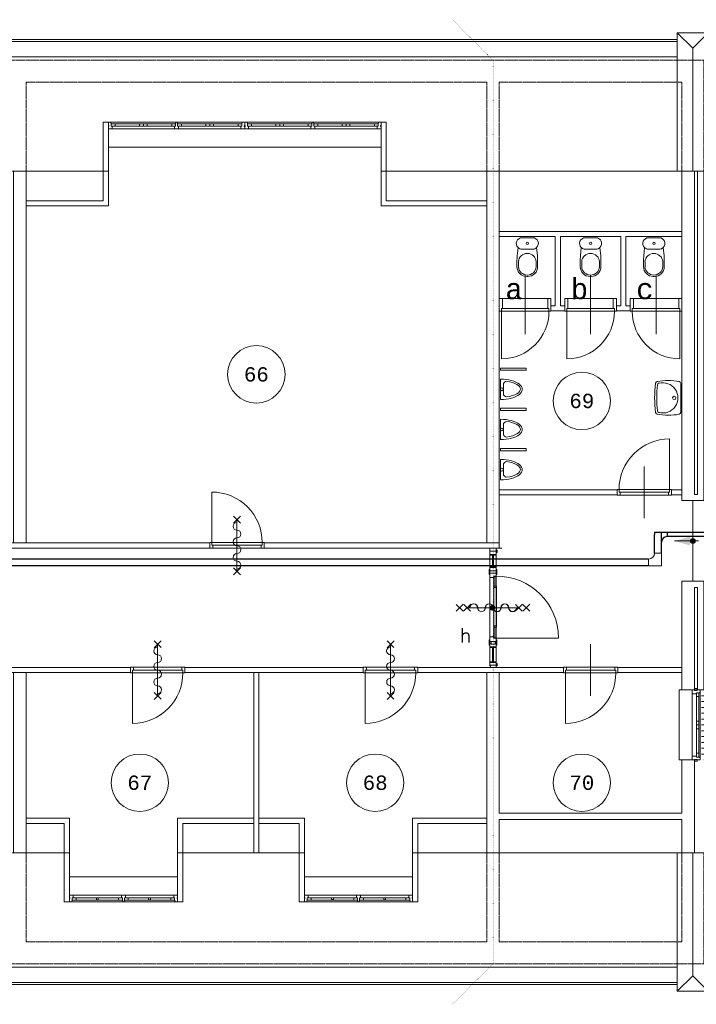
# Model space of a CAD drawing. Header units: millimetres. Extents: x 2723 to 84179, y 13128 to 40654.
# Tile 7 of 9: x 56048 to 67835, y 18567 to 35716. Entities that reach past the tile are written whole.
import ezdxf
from ezdxf.enums import TextEntityAlignment as Align
from ezdxf.xclip import XClip

# ---------------------------------------------------------------- set-up
doc = ezdxf.new("R2010")
doc.units = ezdxf.units.MM
doc.header["$LTSCALE"] = 50
doc.header["$XCLIPFRAME"] = 0
doc.linetypes.add('Xref-2e26$0$DOT', pattern=[0.25, 0, -0.25])
doc.linetypes.add('Xref-2e26$0$HIDDEN', pattern=[0.375, 0.25, -0.125])
doc.layers.get('0').update_dxf_attribs({"linetype": 'CONTINUOUS'})
for name, color, linetype in [('EL6131--_KG', 3, 'CONTINUOUS'), ('Xref', 8, 'CONTINUOUS'), ('Xref-2e26$0$AL$1A---_ALGEMEEN', 8, 'CONTINUOUS'), ('Xref-2e26$0$AM$1A---_ARCERING', 8, 'CONTINUOUS'), ('Xref-2e26$0$AT$1A---_TEKST050', 8, 'CONTINUOUS'), ('Xref-2e26$0$AT$1A---_TEKST070', 8, 'CONTINUOUS')]:
    doc.layers.add(name, color=color, linetype=linetype)
doc.styles.add('Xref-2e26$0$MONOTXT', font='MONOTXT')
doc.styles.add('Xref-2e26$0$ROMANS', font='ROMANS')
pattern_1 = [(45, (0, 0), (-10.6066, 10.6066), [])]
pattern_2 = [(315, (0, 0), (7.07107, 7.07107), [])]

# ---------------------------------------------------------------- blocks, each defined once
blk = doc.blocks.new('Xref-2e26$0$DRPSTD')
at = {"layer": 'Xref-2e26$0$AL$1A---_ALGEMEEN', "color": 0, "linetype": 'Continuous', "lineweight": 0}
blk.add_lwpolyline([(-31.3, 0), (31.3, 0), (33.54, -2.23), (33.54, -47), (16.54, -47), (16.54, -98), (11.04, -98), (11.04, -111.78), (8.82, -114), (-8.74, -114), (-10.96, -111.78), (-10.96, -98), (-16.46, -98), (-16.46, -47), (-33.46, -47), (-33.46, -2.14)], close=True, dxfattribs=at)
blk = doc.blocks.new('*O47')
at = {"layer": 'Xref-2e26$0$AL$1A---_ALGEMEEN', "color": 0, "linetype": 'Continuous', "lineweight": 0}
for p, q in [((-1198.5, 57), (-2330.5, 57)), ((-1831.5, 33), (-2258, 33)), ((-1271, 33), (-1697.5, 33)), ((-44.5, 57), (-1176.5, 57)), ((-677.5, 33), (-1104, 33)), ((-117, 33), (-543.5, 33)), ((44.5, 57), (1176.5, 57)), ((117, 33), (543.5, 33)), ((677.5, 33), (1104, 33)), ((1198.5, 57), (2330.5, 57)), ((1271, 33), (1697.5, 33)), ((1831.5, 33), (2258, 33)), ((-1221, -57), (-2308, -57)), ((-1831.5, -10), (-2258, -10)), ((-1271, -10), (-1697.5, -10)), ((-67, -57), (-1154, -57)), ((-677.5, -10), (-1104, -10)), ((-117, -10), (-543.5, -10)), ((67, -57), (1154, -57)), ((117, -10), (543.5, -10)), ((677.5, -10), (1104, -10)), ((1221, -57), (2308, -57)), ((1271, -10), (1697.5, -10)), ((1831.5, -10), (2258, -10))]:
    blk.add_line(p, q, dxfattribs=at)
for points in [[(-2375, -57), (-2310.15, -57), (-2308, -54.86), (-2308, -10), (-2325, -10), (-2325, 41), (-2330.5, 41), (-2330.5, 54.78), (-2332.72, 57), (-2375, 57), (-2375, 3), (-2366, 3), (-2366, -18), (-2375, -18)], [(-2325, 33), (-2258, 33), (-2258, -10), (-2325, -10)], [(-1831.5, 33), (-1764.5, 33), (-1764.5, -10), (-1831.5, -10)], [(-1697.5, 33), (-1764.5, 33), (-1764.5, -10), (-1697.5, -10)], [(-1204, 33), (-1271, 33), (-1271, -10), (-1204, -10)], [(-1171, 33), (-1104, 33), (-1104, -10), (-1171, -10)], [(-677.5, 33), (-610.5, 33), (-610.5, -10), (-677.5, -10)], [(-543.5, 33), (-610.5, 33), (-610.5, -10), (-543.5, -10)], [(-50, 33), (-117, 33), (-117, -10), (-50, -10)], [(0, -57), (-64.85, -57), (-67, -54.86), (-67, -10), (-50, -10), (-50, 41), (-44.5, 41), (-44.5, 54.78), (-42.28, 57), (0, 57), (0, 3), (-9, 3), (-9, -18), (0, -18)], [(0, -57), (64.85, -57), (67, -54.86), (67, -10), (50, -10), (50, 41), (44.5, 41), (44.5, 54.78), (42.28, 57), (0, 57), (0, 3), (9, 3), (9, -18), (0, -18)], [(50, 33), (117, 33), (117, -10), (50, -10)], [(543.5, 33), (610.5, 33), (610.5, -10), (543.5, -10)], [(677.5, 33), (610.5, 33), (610.5, -10), (677.5, -10)], [(1171, 33), (1104, 33), (1104, -10), (1171, -10)], [(1204, 33), (1271, 33), (1271, -10), (1204, -10)], [(1697.5, 33), (1764.5, 33), (1764.5, -10), (1697.5, -10)], [(1831.5, 33), (1764.5, 33), (1764.5, -10), (1831.5, -10)], [(2325, 33), (2258, 33), (2258, -10), (2325, -10)], [(2375, -57), (2310.15, -57), (2308, -54.86), (2308, -10), (2325, -10), (2325, 41), (2330.5, 41), (2330.5, 54.78), (2332.72, 57), (2375, 57), (2375, 3), (2366, 3), (2366, -18), (2375, -18)]]:
    blk.add_lwpolyline(points, close=True, dxfattribs=at)
at = {"layer": 'Xref-2e26$0$AL$1A---_ALGEMEEN', "color": 0, "linetype": 'Continuous', "lineweight": 0, "yscale": -1}
blk.add_blockref('Xref-2e26$0$DRPSTD', (-1187.54, -57), dxfattribs=at)
at = {"layer": 'Xref-2e26$0$AL$1A---_ALGEMEEN', "color": 0, "linetype": 'Continuous', "lineweight": 0, "rotation": 180}
blk.add_blockref('Xref-2e26$0$DRPSTD', (1187.54, -57), dxfattribs=at)
blk = doc.blocks.new('*O56')
at = {"layer": 'Xref-2e26$0$AL$1A---_ALGEMEEN', "color": 0, "linetype": 'Continuous', "lineweight": 0}
for p, q in [((-34, 57), (-876, 57)), ((-460, 10), (-826, 10)), ((-84, 10), (-449, 10)), ((876, 57), (34, 57)), ((449, 10), (84, 10)), ((826, 10), (460, 10)), ((-11, -57), (-898, -57)), ((-459, -33), (-826, -33)), ((-84, -33), (-450, -33)), ((898, -57), (11, -57)), ((450, -33), (84, -33)), ((826, -33), (459, -33))]:
    blk.add_line(p, q, dxfattribs=at)
for points in [[(-942, 57), (-878, 57), (-876, 55), (-876, 10), (-892, 10), (-892, -41), (-898, -41), (-898, -55), (-900, -57), (-942, -57), (-942, -3), (-934, -3), (-934, 18), (-942, 18)], [(-892, -33), (-826, -33), (-826, 10), (-892, 10)], [(-16, -33), (-84, -33), (-84, 10), (-16, 10)], [(16, -33), (84, -33), (84, 10), (16, 10)], [(892, -33), (826, -33), (826, 10), (892, 10)], [(942, 57), (878, 57), (876, 55), (876, 10), (892, 10), (892, -41), (898, -41), (898, -55), (900, -57), (942, -57), (942, -3), (934, -3), (934, 18), (942, 18)]]:
    blk.add_lwpolyline(points, close=True, dxfattribs=at)
for points in [[(-450, -33), (-459, -33), (-459, -30, -0.397174), (-465, -25), (-465, -22, 0.406754), (-470, -17), (-470, 2), (-460, 10), (-449, 10), (-439, 2), (-439, -17, 0.406754), (-444, -22), (-444, -25, -0.397174), (-450, -30), (-450, -33)], [(450, -33), (459, -33), (459, -30, 0.397174), (464, -25), (464, -22, -0.406754), (470, -17), (470, 2), (460, 10), (449, 10), (439, 2), (439, -17, -0.406754), (444, -22), (444, -25, 0.397174), (450, -30), (450, -33)]]:
    blk.add_lwpolyline(points, format="xyb", dxfattribs=at)
blk.add_blockref('Xref-2e26$0$DRPSTD', (0, 57), dxfattribs=at)
blk = doc.blocks.new('*O57')
at = {"layer": 'Xref-2e26$0$AL$1A---_ALGEMEEN', "color": 0, "linetype": 'Continuous', "lineweight": 0}
for p, q in [((-34, 57), (-876, 57)), ((-460, 10), (-826, 10)), ((-84, 10), (-449, 10)), ((876, 57), (34, 57)), ((449, 10), (84, 10)), ((826, 10), (460, 10)), ((-11, -57), (-898, -57)), ((-459, -33), (-826, -33)), ((-84, -33), (-450, -33)), ((898, -57), (11, -57)), ((450, -33), (84, -33)), ((826, -33), (459, -33))]:
    blk.add_line(p, q, dxfattribs=at)
for points in [[(-942, 57), (-878, 57), (-876, 55), (-876, 10), (-892, 10), (-892, -41), (-898, -41), (-898, -55), (-900, -57), (-942, -57), (-942, -3), (-934, -3), (-934, 18), (-942, 18)], [(-892, -33), (-826, -33), (-826, 10), (-892, 10)], [(-16, -33), (-84, -33), (-84, 10), (-16, 10)], [(16, -33), (84, -33), (84, 10), (16, 10)], [(892, -33), (826, -33), (826, 10), (892, 10)], [(942, 57), (878, 57), (876, 55), (876, 10), (892, 10), (892, -41), (898, -41), (898, -55), (900, -57), (942, -57), (942, -3), (934, -3), (934, 18), (942, 18)]]:
    blk.add_lwpolyline(points, close=True, dxfattribs=at)
for points in [[(-450, -33), (-459, -33), (-459, -30, -0.397174), (-465, -25), (-465, -22, 0.406754), (-470, -17), (-470, 2), (-460, 10), (-449, 10), (-439, 2), (-439, -17, 0.406754), (-445, -22), (-445, -25, -0.397174), (-450, -30), (-450, -33)], [(450, -33), (459, -33), (459, -30, 0.397174), (464, -25), (464, -22, -0.406754), (470, -17), (470, 2), (460, 10), (449, 10), (439, 2), (439, -17, -0.406754), (444, -22), (444, -25, 0.397174), (450, -30), (450, -33)]]:
    blk.add_lwpolyline(points, format="xyb", dxfattribs=at)
blk.add_blockref('Xref-2e26$0$DRPSTD', (0, 57), dxfattribs=at)
blk = doc.blocks.new('Xref-2e26$0$ED0881')
at = {"layer": 'Xref-2e26$0$AL$1A---_ALGEMEEN', "color": 0, "linetype": 'Continuous', "lineweight": 0}
for p, q in [((475, -400), (475, 500)), ((915, 0), (35, 0)), ((55, 100), (895, 100)), ((55, 45), (895, 45))]:
    blk.add_line(p, q, dxfattribs=at)
for points in [[(55, 100), (0, 100), (0, 0), (35, 0), (35, 45), (55, 45), (55, 100)], [(950, 0), (915, 0), (915, 45), (895, 45), (895, 100), (950, 100), (950, 0)]]:
    blk.add_lwpolyline(points, close=True, dxfattribs=at)
blk.add_lwpolyline([(35, 0), (35, -880, 0.414214), (915, 0)], format="xyb", dxfattribs=at)
blk = doc.blocks.new('*O58')
at = {"layer": 'Xref-2e26$0$AL$1A---_ALGEMEEN', "color": 0, "linetype": 'Continuous', "lineweight": 0}
for p, q in [((-9, 543), (-9, -543)), ((130, 565.5), (130, -565.5)), ((63, 493), (63, 67)), ((106, 493), (106, 67)), ((240, 508.33), (150, 508.33)), ((240, 406.66), (150, 406.66)), ((240, 305), (150, 305)), ((240, 203.33), (150, 203.33)), ((240, 101.66), (150, 101.66)), ((240, 0), (150, 0)), ((63, -67), (63, -493)), ((106, -67), (106, -493)), ((240, -101.66), (150, -101.66)), ((240, -203.33), (150, -203.33)), ((240, -305), (150, -305)), ((240, -406.66), (150, -406.66)), ((240, -508.33), (150, -508.33))]:
    blk.add_line(p, q, dxfattribs=at)
for points in [[(-190, 610), (-240, 610), (-240, -610), (-190, -610)], [(190, 610), (240, 610), (240, -610), (190, -610)]]:
    blk.add_lwpolyline(points, dxfattribs=at)
for points in [[(-9, 610), (-9, 545.15), (-6.86, 543), (63, 543), (63, 560), (114, 560), (114, 565.5), (127.78, 565.5), (130, 567.72), (130, 610), (76, 610), (76, 601), (60, 601), (60, 610), (46, 610), (46, 601), (30, 601), (30, 610)], [(30, 635), (30, 601), (46, 601), (46, 610), (60, 610), (60, 601), (76, 601), (76, 635)], [(106, 560), (106, 493), (63, 493), (63, 560)], [(106, 67), (106, 0), (63, 0), (63, 67)], [(106, -67), (106, 0), (63, 0), (63, -67)], [(106, -560), (106, -493), (63, -493), (63, -560)], [(-9, -610), (-9, -545.15), (-6.86, -543), (63, -543), (63, -560), (114, -560), (114, -565.5), (127.78, -565.5), (130, -567.72), (130, -610), (76, -610), (76, -601), (60, -601), (60, -610), (46, -610), (46, -601), (30, -601), (30, -610)], [(30, -635), (30, -601), (46, -601), (46, -610), (60, -610), (60, -601), (76, -601), (76, -635)]]:
    blk.add_lwpolyline(points, close=True, dxfattribs=at)
blk = doc.blocks.new('Xref-2e26$0$ED0831')
at = {"layer": 'Xref-2e26$0$AL$1A---_ALGEMEEN', "color": 0, "linetype": 'Continuous', "lineweight": 0}
for p, q in [((450, -400), (450, 620)), ((0, 0), (0, 220)), ((0, 220), (55, 220)), ((55, 220), (845, 220)), ((55, 220), (55, 45)), ((900, 220), (845, 220)), ((845, 220), (845, 45)), ((900, 0), (900, 220)), ((35, 0), (0, 0)), ((55, 45), (35, 45)), ((35, 45), (35, 0)), ((35, 0), (35, -830)), ((865, 0), (35, 0)), ((55, 45), (845, 45)), ((845, 45), (865, 45)), ((865, 45), (865, 0)), ((865, 0), (900, 0))]:
    blk.add_line(p, q, dxfattribs=at)
blk.add_arc((35, 0), 830, 270, 360, dxfattribs=at)
blk = doc.blocks.new('Xref-2e26$0$CLOS02')
at = {"layer": 'Xref-2e26$0$AL$1A---_ALGEMEEN', "color": 0, "linetype": 'Continuous', "lineweight": 0}
for p, q in [((-92, -220), (92, -220)), ((-155, -528), (-155, -436)), ((155, -528), (155, -436)), ((-1, -670), (1, -670))]:
    blk.add_line(p, q, dxfattribs=at)
blk.add_lwpolyline([(-176, -338), (-162, -192, -0.674333), (-92, -20), (92, -20, -0.674333), (162, -192), (176, -338, -0.023285), (180, -431), (180, -525, -0.414214), (10, -695), (-10, -695, -0.414214), (-180, -525), (-180, -431, -0.023285), (-176, -338)], format="xyb", dxfattribs=at)
blk.add_circle((0, -120), 20, dxfattribs=at)
for centre, radius, start, end in [((-92, -120), 100, 225.9727, 270), ((0, -450), 156, 4.9264, 175.0736), ((92, -120), 100, 270, 314.0273), ((0, -514), 156, 184.9259, 355.0741)]:
    blk.add_arc(centre, radius, start, end, dxfattribs=at)
blk = doc.blocks.new('Xref-2e26$0$URIN03')
at = {"layer": 'Xref-2e26$0$AL$1A---_ALGEMEEN', "color": 0, "linetype": 'Continuous', "lineweight": 0}
for p, q in [((-177, -50), (-178, -50)), ((178, -50), (177, -50))]:
    blk.add_line(p, q, dxfattribs=at)
blk.add_lwpolyline([(-178, -20), (178, -20)], dxfattribs=at)
for points in [[(7, -70), (-72, -70, 0.414214), (-132, -130), (-132, -133)], [(0, -70), (80, -70, -0.414214), (140, -130), (140, -133)]]:
    blk.add_lwpolyline(points, format="xyb", dxfattribs=at)
blk.add_circle((0, -45), 25, dxfattribs=at)
for centre, major_axis, ratio, start_param, end_param in [((0, -20), (0, -380), 0.467105, 4.712389, 7.853982), ((7, -20), (0, -350), 0.421429, 5.041111, 6.283185), ((0, -20), (0, -350), 0.421429, 0, 1.242074)]:
    blk.add_ellipse(centre, major_axis=major_axis, ratio=ratio, start_param=start_param, end_param=end_param, dxfattribs=at)
blk = doc.blocks.new('Xref-2e26$0$WT01')
at = {"layer": 'Xref-2e26$0$AL$1A---_ALGEMEEN', "color": 0, "linetype": 'Continuous', "lineweight": 0}
blk.add_line((-253, -20), (253, -20), dxfattribs=at)
blk.add_circle((0, -133), 28.1, dxfattribs=at)
for centre, radius, start, end in [((766, -236), 1068, 169.7983, 190.5514), ((-253, -53), 33, 90, 169.9973), ((0, -332), 263, 344.8667, 195.1333), ((253, -53), 33, 10.0027, 90), ((-766, -236), 1068, 349.4486, 10.2017), ((-252, -426), 33, 190.3455, 263.1425), ((0, 1669), 2144, 263.1425, 276.8575), ((-222, -392), 33, 195.1333, 263.9582), ((0, 1707), 2144, 263.9582, 276.0418), ((222, -392), 33, 276.0418, 344.8667), ((252, -426), 33, 276.8575, 349.6545)]:
    blk.add_arc(centre, radius, start, end, dxfattribs=at)
blk = doc.blocks.new('*O77')
at = {"layer": 'Xref-2e26$0$AL$1A---_ALGEMEEN', "color": 0, "linetype": 'Continuous', "lineweight": 0}
for p in [(0, 1205), (-270, -1205), (270, -1205)]:
    blk.add_line(p, (0, -935), dxfattribs=at)
blk.add_lwpolyline([(270, 1205), (-270, 1205), (-270, -1205), (270, -1205)], close=True, dxfattribs=at)
blk = doc.blocks.new('*O80')
at = {"layer": 'Xref-2e26$0$AL$1A---_ALGEMEEN', "color": 0, "linetype": 'Continuous', "lineweight": 0}
for p in [(-270, 1205), (270, 1205), (0, -1205)]:
    blk.add_line(p, (0, 935), dxfattribs=at)
blk.add_lwpolyline([(270, -1205), (-270, -1205), (-270, 1205), (270, 1205)], close=True, dxfattribs=at)
blk = doc.blocks.new('Xref-2e26$0$BRW60')
at = {"layer": 'Xref-2e26$0$AL$1A---_ALGEMEEN', "color": 0, "linetype": 'Continuous', "lineweight": 0}
for p, q in [((-61.42, 393.58), (61.43, 516.42)), ((59.19, 395.81), (-59.19, 514.19)), ((-61.42, -506.42), (61.43, -383.58)), ((59.19, -504.19), (-59.19, -385.81))]:
    blk.add_line(p, q, dxfattribs=at)
blk = doc.blocks.new('*O131')
at = {"layer": 'Xref-2e26$0$AL$1A---_ALGEMEEN', "color": 0, "linetype": 'Continuous', "lineweight": 0}
blk.add_lwpolyline([(0, -407, 1), (0, -271, -1), (0, -136, 1), (0, 0, -1), (0, 136, 1), (0, 271, -1), (0, 407)], format="xyb", dxfattribs=at)
blk = doc.blocks.new('Xref-2e26$0$BRW00')
at = {"layer": 'Xref-2e26$0$AL$1A---_ALGEMEEN', "color": 0, "linetype": 'Continuous', "lineweight": 0}
blk.add_blockref('*O131', (0, 0), dxfattribs=at)
blk = doc.blocks.new('*O143')
at = {"layer": 'Xref-2e26$0$AL$1A---_ALGEMEEN', "color": 0, "linetype": 'Continuous', "lineweight": 0}
blk.add_line((0, 450), (0, -450), dxfattribs=at)
for name in ['Xref-2e26$0$BRW00', 'Xref-2e26$0$BRW60']:
    blk.add_blockref(name, (0, -5), dxfattribs=at)
blk = doc.blocks.new('*O144')
at = {"layer": 'Xref-2e26$0$AL$1A---_ALGEMEEN', "color": 0, "linetype": 'Continuous', "lineweight": 0}
blk.add_line((0, 450), (0, -450), dxfattribs=at)
for name in ['Xref-2e26$0$BRW00', 'Xref-2e26$0$BRW60']:
    blk.add_blockref(name, (0, -5), dxfattribs=at)
blk = doc.blocks.new('*O145')
at = {"layer": 'Xref-2e26$0$AL$1A---_ALGEMEEN', "color": 0, "linetype": 'Continuous', "lineweight": 0}
blk.add_line((0, 450), (0, -450), dxfattribs=at)
for name in ['Xref-2e26$0$BRW00', 'Xref-2e26$0$BRW60']:
    blk.add_blockref(name, (0, -5), dxfattribs=at)
blk = doc.blocks.new('*O154')
at = {"layer": 'Xref-2e26$0$AL$1A---_ALGEMEEN', "color": 0, "linetype": 'Continuous', "lineweight": 0}
for p, q in [((-518.58, 61.43), (-641.42, -61.42)), ((-520.81, -59.18), (-639.19, 59.2)), ((-388.58, 61.43), (-511.42, -61.42)), ((-390.81, -59.18), (-509.19, 59.2)), ((-450, 0.01), (450, 0.01)), ((511.42, 61.43), (388.58, -61.42)), ((509.19, -59.18), (390.81, 59.2)), ((641.42, 61.43), (518.58, -61.42)), ((639.19, -59.18), (520.81, 59.2))]:
    blk.add_line(p, q, dxfattribs=at)
at = {"layer": 'Xref-2e26$0$AL$1A---_ALGEMEEN', "color": 0, "linetype": 'Continuous', "lineweight": 0, "yscale": -1, "rotation": 270}
blk.add_blockref('Xref-2e26$0$BRW00', (5, 0.01), dxfattribs=at)
blk = doc.blocks.new('*O153')
at = {"layer": 'Xref-2e26$0$AM$1A---_ARCERING', "linetype": 'Continuous', "lineweight": 0}
h = blk.add_hatch(dxfattribs=at)
h.set_pattern_fill('_USER', color=256, scale=15, angle=45, style=0, pattern_type=0)
h.set_pattern_definition(pattern_1)
edge = h.paths.add_edge_path()
edge.add_arc((-260, 0), 42.4, 0, 360)
h.dxf.unprotected_set("ltscale", 0)
h = blk.add_hatch(dxfattribs=at)
h.set_pattern_fill('_USER', color=256, scale=15, angle=45, style=0, pattern_type=0)
h.set_pattern_definition(pattern_1)
edge = h.paths.add_edge_path()
edge.add_arc((-260, 0), 42.4, 0, 360)
h.dxf.unprotected_set("ltscale", 0)
h = blk.add_hatch(dxfattribs=at)
h.set_pattern_fill('_USER', color=256, scale=10, angle=315, style=0, pattern_type=0)
h.set_pattern_definition(pattern_2)
edge = h.paths.add_edge_path()
edge.add_arc((-260, 0), 42.4, 0, 360)
h.dxf.unprotected_set("ltscale", 0)
h = blk.add_hatch(dxfattribs=at)
h.set_pattern_fill('_USER', color=256, scale=10, angle=315, style=0, pattern_type=0)
h.set_pattern_definition(pattern_2)
edge = h.paths.add_edge_path()
edge.add_arc((-260, 0), 42.4, 0, 360)
h.dxf.unprotected_set("ltscale", 0)
at = {"layer": 'Xref-2e26$0$AL$1A---_ALGEMEEN', "color": 0, "linetype": 'Continuous', "lineweight": 0}
for p, q in [((-100.01, 1040), (-387.48, 1040)), ((-307.75, -954), (-307.75, 928)), ((-193.75, -954), (-193.75, 928)), ((-307.75, -506), (-307.75, 524)), ((-237.25, -317.25), (-237.25, 354)), ((-192.25, -317.25), (-192.25, 354)), ((-700.75, 0), (199.25, 0)), ((888.57, -530), (-194.75, -530)), ((-100.01, -1040), (-387.48, -1040))]:
    blk.add_line(p, q, dxfattribs=at)
for points in [[(-215.75, 984), (-193.75, 984), (-193.75, 1040), (-307.75, 1040), (-307.75, 984), (-285.75, 984)], [(-234.75, 374), (-234.75, 548), (-194.75, 548), (-194.75, 374)], [(-229.75, 374), (-229.75, 543), (-199.75, 543), (-199.75, 374)], [(-194.75, -337.25), (-194.75, -530), (-234.75, -530), (-234.75, -337.25)], [(-199.75, -337.25), (-199.75, -525), (-229.75, -525), (-229.75, -337.25)], [(-215.75, -626), (-193.75, -626), (-193.75, -682), (-307.75, -682), (-307.75, -626), (-285.75, -626)]]:
    blk.add_lwpolyline(points, dxfattribs=at)
for points in [[(-193.75, 928), (-307.75, 928), (-307.75, 984), (-292.75, 984), (-292.75, 984), (-193.75, 984)], [(-193.75, 700), (-307.75, 700), (-307.75, 644), (-292.75, 644), (-292.75, 644), (-193.75, 644)], [(-307.75, 524), (-307.75, 604), (-193.75, 604), (-193.75, 549), (-235.75, 549), (-235.75, 524)], [(-307.75, -506), (-307.75, -586), (-193.75, -586), (-193.75, -531), (-235.75, -531), (-235.75, -506)]]:
    blk.add_lwpolyline(points, close=True, dxfattribs=at).dxf.unprotected_set("ltscale", 0)
for points in [[(-292.75, 928), (-257.75, 928), (-257.75, 913), (-266.75, 913), (-292.75, 918)], [(-243.75, 700), (-243.75, 928), (-257.75, 928), (-257.75, 700)], [(-208.75, 928), (-243.75, 928), (-243.75, 913), (-234.75, 913), (-208.75, 918)], [(-193.75, 1004), (-193.75, 964), (-178.75, 964), (-178.75, 1004)], [(-292.75, 700), (-257.75, 700), (-257.75, 715), (-266.75, 715), (-292.75, 710)], [(-208.75, 700), (-243.75, 700), (-243.75, 715), (-234.75, 715), (-208.75, 710)], [(-307.75, 574), (-307.75, 644), (-307.75, 674), (-319.75, 668), (-319.75, 580)], [(-193.75, 574), (-193.75, 644), (-193.75, 674), (-181.75, 668), (-181.75, 580)], [(-192.25, 354), (-192.25, 374), (-237.25, 374), (-237.25, 354)], [(-192.25, -337.25), (-192.25, -317.25), (-237.25, -317.25), (-237.25, -337.25)], [(-307.75, -556), (-307.75, -626), (-307.75, -656), (-319.75, -650), (-319.75, -562)], [(-292.75, -682), (-257.75, -682), (-257.75, -697), (-266.75, -697), (-292.75, -692)], [(-285.75, -636), (-285.75, -586), (-215.75, -586), (-215.75, -636)], [(-243.75, -954), (-243.75, -682), (-257.75, -682), (-257.75, -954)], [(-208.75, -682), (-243.75, -682), (-243.75, -697), (-234.75, -697), (-208.75, -692)], [(-193.75, -556), (-193.75, -626), (-193.75, -656), (-181.75, -650), (-181.75, -562)], [(-193.75, -954), (-307.75, -954), (-307.75, -1010), (-292.75, -1010), (-292.75, -1000), (-193.75, -1000)], [(-292.75, -954), (-257.75, -954), (-257.75, -939), (-266.75, -939), (-292.75, -944)], [(-292.75, -1040), (-292.75, -1000), (-193.75, -1000), (-193.75, -1040)], [(-208.75, -954), (-243.75, -954), (-243.75, -939), (-234.75, -939), (-208.75, -944)], [(-193.75, -1014), (-193.75, -974), (-178.75, -974), (-178.75, -1014)]]:
    blk.add_lwpolyline(points, close=True, dxfattribs=at)
blk.add_arc((-186.69, -530.85), 1078.88, 0.428044, 90.428044, dxfattribs=at)
blk.add_blockref('*O154', (-250.75, -0.01), dxfattribs=at)
at = {"layer": 'Xref-2e26$0$AL$1A---_ALGEMEEN', "color": 0, "linetype": 'Continuous', "lineweight": 0, "yscale": -1, "rotation": 90}
blk.add_blockref('Xref-2e26$0$BRW00', (-250.75, 0), dxfattribs=at)
blk = doc.blocks.new('Xref-2e26')
at = {"layer": 'Xref-2e26$0$AM$1A---_ARCERING', "linetype": 'Continuous', "lineweight": 0}
h = blk.add_hatch(color=256, dxfattribs=at)
edge = h.paths.add_edge_path()
edge.add_arc((143812.42, 93804.23), 42.4, 0, 360)
at = {"layer": 'Xref-2e26$0$AL$1A---_ALGEMEEN', "linetype": 'Continuous', "lineweight": 0}
for p, q in [((96027.42, 102536.73), (143542.42, 102536.73)), ((96027.42, 102506.73), (143542.42, 102506.73)), ((96027.42, 102236.73), (143542.42, 102236.73)), ((133632.42, 100662.73), (138382.42, 100662.73)), ((133542.42, 100246.73), (130362.42, 100246.73)), ((138472.42, 100246.73), (143542.42, 100246.73)), ((143812.42, 94506.73), (143812.42, 93101.73)), ((143912.42, 93804.23), (143492.42, 93804.23)), ((132862.42, 88371.73), (130852.42, 88371.73)), ((136957.42, 88371.73), (134927.42, 88371.73)), ((139022.42, 88371.73), (143542.42, 88371.73)), ((132952.42, 87955.73), (134837.42, 87955.73)), ((138932.42, 87955.73), (137047.42, 87955.73)), ((96027.42, 86381.73), (143542.42, 86381.73)), ((96027.42, 86111.73), (143542.42, 86111.73)), ((96027.42, 86081.73), (143542.42, 86081.73))]:
    blk.add_line(p, q, dxfattribs=at)
at = {"layer": 'Xref-2e26$0$AL$1A---_ALGEMEEN', "linetype": 'Xref-2e26$0$DOT', "lineweight": 0}
blk.add_lwpolyline([(139625.31, 85734.62), (140332.42, 86441.73), (140332.42, 102176.73), (139625.31, 102883.84)], dxfattribs=at)
at = {"layer": 'Xref-2e26$0$AL$1A---_ALGEMEEN', "linetype": 'Xref-2e26$0$HIDDEN', "lineweight": 0}
for points in [[(95567.42, 100246.73), (95567.42, 102176.73), (144002.42, 102176.73), (144002.42, 100246.73)], [(132197.42, 100246.73), (132197.42, 101796.73), (140222.42, 101796.73), (140222.42, 100246.73)], [(140442.42, 100246.73), (140442.42, 101796.73), (143622.42, 101796.73), (143622.42, 100246.73)], [(95567.42, 88371.73), (95567.42, 86441.73), (144002.42, 86441.73), (144002.42, 88371.73)], [(132197.42, 88371.73), (132197.42, 86821.73), (140222.42, 86821.73), (140222.42, 88371.73)], [(140442.42, 88371.73), (140442.42, 86821.73), (143622.42, 86821.73), (143622.42, 88371.73)]]:
    blk.add_lwpolyline(points, dxfattribs=at)
at = {"layer": 'Xref-2e26$0$AL$1A---_ALGEMEEN', "linetype": 'Continuous', "lineweight": 0}
for points in [[(133542.42, 100246.73), (133632.42, 100246.73), (133632.42, 101096.73), (133542.42, 101096.73)], [(138382.42, 100246.73), (138472.42, 100246.73), (138472.42, 101096.73), (138382.42, 101096.73)], [(131977.42, 93771.73), (132197.42, 93771.73), (132197.42, 100246.73), (131977.42, 100246.73)], [(133542.42, 100246.73), (133632.42, 100246.73), (133632.42, 99641.73), (132197.42, 99641.73), (132197.42, 99731.73), (133542.42, 99731.73)], [(138472.42, 100246.73), (138382.42, 100246.73), (138382.42, 99641.73), (140222.42, 99641.73), (140222.42, 99731.73), (138472.42, 99731.73)], [(140222.42, 93771.73), (140442.42, 93771.73), (140442.42, 100246.73), (140222.42, 100246.73)], [(143622.42, 94506.73), (144002.42, 94506.73), (144002.42, 100246.73), (143892.42, 100246.73), (143892.42, 94616.73), (143842.42, 94616.73), (143842.42, 100246.73), (143622.42, 100246.73)], [(140442.42, 99196.73), (143622.42, 99196.73), (143622.42, 99106.73), (142647.42, 99106.73), (142647.42, 97901.73), (142722.42, 97901.73), (142722.42, 97811.73), (142482.42, 97811.73), (142482.42, 97901.73), (142557.42, 97901.73), (142557.42, 99106.73), (141507.42, 99106.73), (141507.42, 97901.73), (141582.42, 97901.73), (141582.42, 97811.73), (141342.42, 97811.73), (141342.42, 97901.73), (141417.42, 97901.73), (141417.42, 99106.73), (140442.42, 99106.73)], [(140462.42, 96776.73), (140912.42, 96776.73), (140912.42, 96816.73), (140462.42, 96816.73)], [(140462.42, 96076.73), (140912.42, 96076.73), (140912.42, 96116.73), (140462.42, 96116.73)], [(140462.42, 95376.73), (140912.42, 95376.73), (140912.42, 95416.73), (140462.42, 95416.73)], [(140442.42, 94606.73), (142492.42, 94606.73), (142492.42, 94696.73), (140442.42, 94696.73)], [(143622.42, 94696.73), (143442.42, 94696.73), (143442.42, 94606.73), (143622.42, 94606.73)], [(135397.42, 93681.73), (128102.42, 93681.73), (128102.42, 93771.73), (135397.42, 93771.73)], [(136347.42, 93681.73), (140442.42, 93681.73), (140442.42, 93771.73), (136347.42, 93771.73)], [(143622.42, 93101.73), (144002.42, 93101.73), (144002.42, 91211.73), (143892.42, 91211.73), (143892.42, 92991.73), (143842.42, 92991.73), (143842.42, 91211.73), (143622.42, 91211.73)], [(134015.42, 91511.73), (130777.42, 91511.73), (130777.42, 91601.73), (134015.42, 91601.73)], [(138072.42, 91511.73), (134965.42, 91511.73), (134965.42, 91601.73), (138072.42, 91601.73)], [(139022.42, 91511.73), (141557.42, 91511.73), (141557.42, 91601.73), (139022.42, 91601.73)], [(143622.42, 91511.73), (142507.42, 91511.73), (142507.42, 91601.73), (143622.42, 91601.73)], [(131977.42, 91511.73), (132197.42, 91511.73), (132197.42, 88371.73), (131977.42, 88371.73)], [(136255.42, 88371.73), (136165.42, 88371.73), (136165.42, 91511.73), (136255.42, 91511.73)], [(143842.42, 88371.73), (143622.42, 88371.73), (143622.42, 88951.73), (140442.42, 88951.73), (140442.42, 88371.73), (140222.42, 88371.73), (140222.42, 91511.73), (140442.42, 91511.73), (140442.42, 89061.73), (143622.42, 89061.73), (143622.42, 89991.73), (143842.42, 89991.73)], [(132862.42, 88371.73), (132952.42, 88371.73), (132952.42, 88976.73), (132197.42, 88976.73), (132197.42, 88886.73), (132862.42, 88886.73)], [(134927.42, 88371.73), (134837.42, 88371.73), (134837.42, 88976.73), (136165.42, 88976.73), (136165.42, 88886.73), (134927.42, 88886.73)], [(136957.42, 88371.73), (137047.42, 88371.73), (137047.42, 88976.73), (136255.42, 88976.73), (136255.42, 88886.73), (136957.42, 88886.73)], [(139022.42, 88371.73), (138932.42, 88371.73), (138932.42, 88976.73), (140222.42, 88976.73), (140222.42, 88886.73), (139022.42, 88886.73)], [(132862.42, 88371.73), (132952.42, 88371.73), (132952.42, 87521.73), (132862.42, 87521.73)], [(134837.42, 88371.73), (134927.42, 88371.73), (134927.42, 87521.73), (134837.42, 87521.73)], [(136957.42, 88371.73), (137047.42, 88371.73), (137047.42, 87521.73), (136957.42, 87521.73)], [(138932.42, 88371.73), (139022.42, 88371.73), (139022.42, 87521.73), (138932.42, 87521.73)]]:
    blk.add_lwpolyline(points, close=True, dxfattribs=at)
for centre, radius in [((136209.92629, 96706.72316), 500), ((141879.9444, 96244.25544), 500), ((143812.42, 93804.23), 42.4), ((134179.94433, 89594.24997), 500), ((138279.94177, 89594.25365), 500), ((141879.9452, 89594.25405), 500)]:
    blk.add_circle(centre, radius, dxfattribs=at)
blk.add_solid([(143762.42, 93881.18), (143492.42, 93804.23), (143762.42, 93727.28)], dxfattribs=at)
for name, p in [('*O80', (143812.42, 101451.73)), ('*O47', (136007.42, 101039.73)), ('Xref-2e26$0$CLOS02', (140929.92, 99106.73)), ('Xref-2e26$0$ED0831', (140442.42, 97806.73)), ('Xref-2e26$0$ED0831', (141582.42, 97806.73)), ('*O143', (135872.42, 93726.73)), ('*O153', (140583.17, 92641.73)), ('Xref-2e26$0$ED0881', (134015.42, 91506.73)), ('*O144', (134490.42, 91556.73)), ('Xref-2e26$0$ED0881', (138072.42, 91506.73)), ('*O145', (138547.42, 91556.73)), ('Xref-2e26$0$ED0881', (141557.42, 91506.73)), ('*O58', (143812.42, 90601.73)), ('*O77', (143812.42, 87166.73)), ('*O56', (133894.92, 87578.73)), ('*O57', (137989.92, 87578.73))]:
    blk.add_blockref(name, p, dxfattribs=at)
at = {"layer": 'Xref-2e26$0$AL$1A---_ALGEMEEN', "linetype": 'Continuous', "lineweight": 0, "yscale": -1}
for name, p, rotation in [('Xref-2e26$0$CLOS02', (142032.42, 99106.73), 180), ('Xref-2e26$0$CLOS02', (143134.92, 99106.73), 180), ('Xref-2e26$0$ED0831', (143622.42, 97806.73), 180), ('Xref-2e26$0$WT01', (143622.42, 96296.73), 90)]:
    blk.add_blockref(name, p, dxfattribs=dict(at, rotation=rotation))
at = {"layer": 'Xref-2e26$0$AL$1A---_ALGEMEEN', "linetype": 'Continuous', "lineweight": 0}
for name, p, rotation in [('Xref-2e26$0$URIN03', (140442.42, 96446.73), 90), ('Xref-2e26$0$URIN03', (140442.42, 95746.73), 90), ('Xref-2e26$0$ED0881', (143442.42, 94701.73), 180), ('Xref-2e26$0$URIN03', (140442.42, 95046.73), 90)]:
    blk.add_blockref(name, p, dxfattribs=dict(at, rotation=rotation))
at = {"layer": 'Xref-2e26$0$AL$1A---_ALGEMEEN', "linetype": 'Continuous', "lineweight": 0, "yscale": -1}
blk.add_blockref('Xref-2e26$0$ED0881', (135397.42, 93776.73), dxfattribs=at)
at = {"layer": 'Xref-2e26$0$AT$1A---_TEKST050', "linetype": 'Continuous', "lineweight": 0, "style": 'Xref-2e26$0$MONOTXT'}
for s, p in [('66', (136209.9, 96706.71)), ('69', (141879.92, 96244.23)), ('67', (134179.92, 89594.23)), ('68', (138279.92, 89594.23)), ('70', (141879.92, 89594.23))]:
    blk.add_text(s, height=250.00002, dxfattribs=at).set_placement(p, align=Align.MIDDLE)
at = {"layer": 'Xref-2e26$0$AT$1A---_TEKST050', "linetype": 'Continuous', "lineweight": 0, "style": 'Xref-2e26$0$ROMANS'}
blk.add_text('h', height=250.00002, dxfattribs=at).set_placement((139750.61, 92162.98), align=Align.MIDDLE_LEFT)
at = {"layer": 'Xref-2e26$0$AT$1A---_TEKST070', "linetype": 'Continuous', "lineweight": 0, "style": 'Xref-2e26$0$MONOTXT'}
for s, p in [('a', (140546.21, 98190.84)), ('b', (141686.21, 98190.84)), ('c', (142826.21, 98190.84))]:
    blk.add_text(s, height=349.99998, dxfattribs=at).set_placement(p, align=Align.MIDDLE_LEFT)
blk = doc.blocks.new('E-GK-GTC-783C')
at = {"color": 0, "linetype": 'Continuous'}
for p, q in [((-0.5, 60), (0.5, 60)), ((-0.5, -60), (0.5, -60))]:
    blk.add_line(p, q, dxfattribs=at)
blk = doc.blocks.new('E-GK-GTC-463C')
at = {"color": 0, "linetype": 'Continuous'}
for p, q in [((-0.5, 35), (0.5, 35)), ((-0.5, -35), (0.5, -35))]:
    blk.add_line(p, q, dxfattribs=at)
blk = doc.blocks.new('E-GK-BS-1-78676767')
at = {"color": 0, "linetype": 'Continuous', "lineweight": 0}
for p, q in [((-163, 60), (-163, -60)), ((60, 163), (-60, 163)), ((60, -60), (60, 163)), ((-163, -60), (60, -60))]:
    blk.add_line(p, q, dxfattribs=at)
blk.add_arc((-163, 163), 103, 270, 0, dxfattribs=at)

msp = doc.modelspace()

# ---------------------------------------------------------------- linework, layer by layer
at = {"layer": 'EL6131--_KG'}
for p, q in [((67329, 26783, 2500), (67106, 26783, 2500)), ((67106, 26783, 2500), (67106, 26748, 2500)), ((67226, 26748, 2500), (67226, 26783, 2500))]:
    msp.add_line(p, q, dxfattribs=at)
at = {"layer": 'EL6131--_KG', "linetype": 'Continuous'}
msp.add_line((67329, 26783, 2500), (67329, 26713, 2500), dxfattribs=at)
msp.add_arc((67329, 26610, 2500), 103, 90, 180, dxfattribs=at)

# ---------------------------------------------------------------- block references
at = {"layer": 'EL6131--_KG'}
for name, p, xscale, rotation in [('E-GK-GTC-463C', (73389, 26748, 2500), 12119.53352713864, 179.9999999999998), ('E-GK-GTC-783C', (67166, 26586, 2500), 323.3473190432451, 90), ('E-GK-GTC-783C', (44749, 26262, 2500), 44508.72984493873, 180)]:
    msp.add_blockref(name, p, dxfattribs=dict(at, xscale=xscale, rotation=rotation))
msp.add_blockref('E-GK-BS-1-78676767', (67166, 26262, 2500), dxfattribs=at)
at = {"layer": 'Xref', "color": 8}
ref = msp.add_blockref('Xref-2e26', (-76039, -67168), dxfattribs=at)
XClip(ref).set_block_clipping_path([(78531.2540174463, 80295.5572919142), (160218.1995790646, 108097.5980193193)])

doc.saveas('drawing.dxf')
